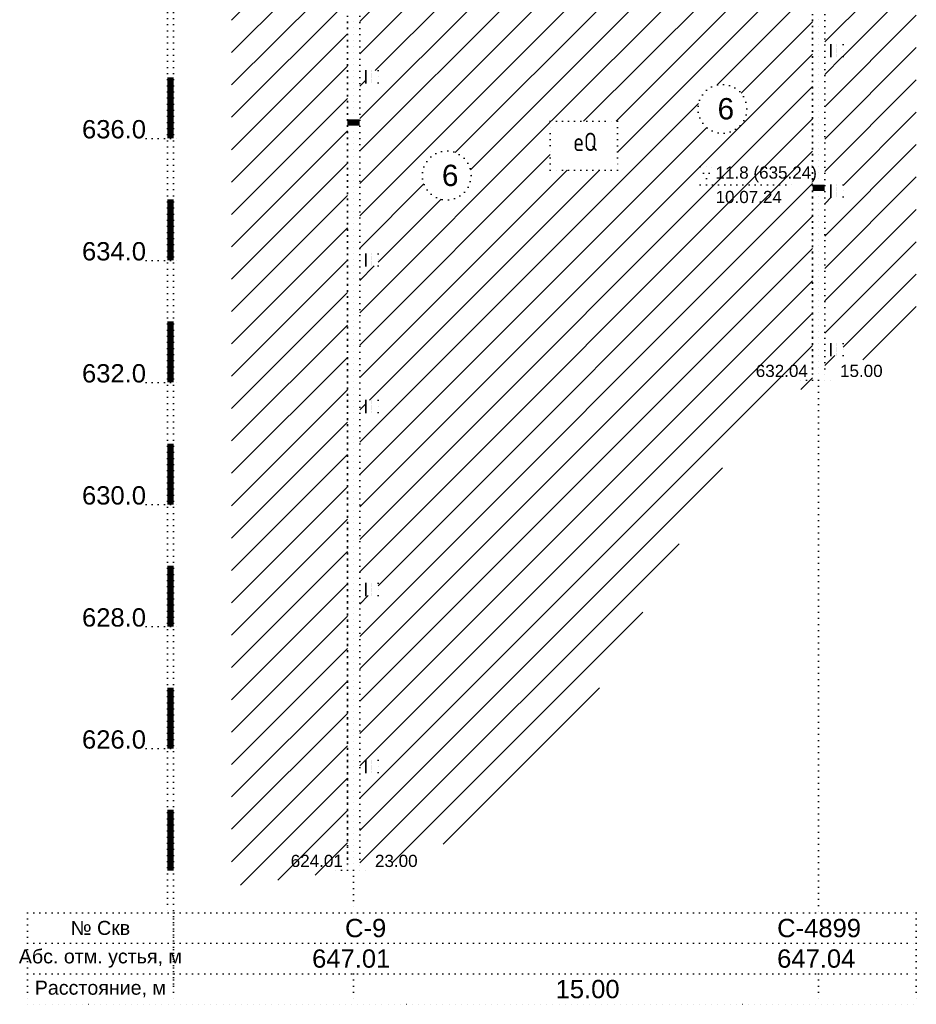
# Model space of a CAD drawing. Header units: millimetres. Extents: x -56135 to 1694203, y -446411 to -23139.
# Tile 45 of 256: x 282669 to 297361, y -131964 to -115829. Entities that reach past the tile are written whole.
import ezdxf

# ---------------------------------------------------------------- set-up
doc = ezdxf.new("R2010")
doc.units = ezdxf.units.MM
doc.linetypes.add('CONTI', pattern=[1, 0, 1])
doc.linetypes.add('L2', pattern=[1, 0, 1])
doc.layers.add('CUT_LRS', color=7, linetype='CONTI')
doc.layers.add('CUT_TST', color=7, linetype='CONTI')
doc.styles.get("Standard").update_dxf_attribs({"font": 'arial.ttf'})
pattern_1 = [(45, (706.4804, 733.115), (-2.65165, 2.65165), [])]

# ---------------------------------------------------------------- blocks, each defined once
blk = doc.blocks.new('UZ_970')
at = {"layer": 'CUT_TST', "color": 0}
for p, q in [((0, 0), (0, 2)), ((0, 2), (2, 2)), ((0, 1.8), (2, 1.8)), ((2, 2), (2, 0)), ((0, 1.6), (2, 1.6)), ((0, 1.4), (2, 1.4)), ((0, 1.2), (2, 1.2)), ((0, 1), (2, 1)), ((0, 0.8), (2, 0.8)), ((0, 0.6), (2, 0.6)), ((0, 0.4), (2, 0.4)), ((0, 0.2), (2, 0.2)), ((2, 0), (0, 0))]:
    blk.add_line(p, q, dxfattribs=at)
blk = doc.blocks.new('разрезы геология 1-1')
at = {"layer": 'CUT_LRS', "linetype": 'Continuous'}
h = blk.add_hatch(dxfattribs=at)
h.set_pattern_fill('SUGL_D', color=256, scale=30, style=0)
h.set_pattern_definition(pattern_1)
h.paths.add_polyline_path([(506.45, 260.26), (491.45, 258.8), (491.45, 258.7), (492.45, 258.7), (494.45, 258.7), (494.45, 256.7), (492.45, 256.7), (492.45, 258.7), (491.45, 258.7), (491.45, 156.16), (506.45, 163.02)])
h.paths.add_polyline_path([(494.45, 210.7), (494.45, 208.7), (492.45, 208.7), (492.45, 210.7)], flags=16)
h.paths.add_polyline_path([(494.45, 187.7), (494.45, 185.7), (492.45, 185.7), (492.45, 187.7)], flags=16)
h.paths.add_polyline_path([(494.45, 161.7), (494.45, 159.7), (492.45, 159.7), (492.45, 161.7)], flags=16)
h.paths.add_polyline_path([(493.45, 155.7), (499.46, 155.7), (499.46, 158.7), (493.45, 158.7)], flags=9)
h.paths.add_polyline_path([(493.45, 258.7), (498.74, 258.7), (498.74, 261.7), (493.45, 261.7)], flags=9)
h = blk.add_hatch(dxfattribs=at)
h.set_pattern_fill('SUGL_D', color=256, scale=30, style=0)
h.set_pattern_definition(pattern_1)
h.paths.add_polyline_path([(489.45, 258.61), (480.45, 257.78), (470.78, 257.05), (461.4, 256.47), (452.27, 256.04), (443.33, 255.74), (434.54, 255.54), (425.87, 255.43), (417.25, 255.4), (416.25, 255.4), (415.25, 255.4), (415.25, 75.59), (420.65, 76.61), (426.35, 78.43), (431.42, 80.78), (435.93, 83.6), (439.97, 86.83), (443.61, 90.41), (446.92, 94.27), (449.99, 98.34), (452.86, 102.57), (455.58, 106.9), (458.15, 111.3), (460.6, 115.71), (462.95, 120.09), (465.21, 124.39), (467.4, 128.56), (469.53, 132.57), (471.64, 136.37), (473.78, 139.93), (476, 143.25), (478.37, 146.32), (480.93, 149.11), (483.77, 151.61), (486.92, 153.81), (490.45, 155.7), (489.45, 155.7)])
h.paths.add_polyline_path([(457.47, 198.11), (457.47, 190.11), (446.47, 190.11), (446.47, 194.11), (446.47, 198.11)], flags=16)
h.paths.add_polyline_path([(478.68, 200.16, -1), (470.68, 200.16, -1)], flags=16)
h.paths.add_polyline_path([(433.5, 189.24, -1), (425.5, 189.24, -1)], flags=16)
h.paths.add_polyline_path([(418.25, 206.4), (418.25, 204.4), (416.25, 204.4), (416.25, 206.4)], flags=16)
h.paths.add_polyline_path([(418.25, 232.4), (416.25, 232.4), (416.25, 234.4), (418.25, 234.4)], flags=16)
h.paths.add_polyline_path([(471.05, 190.7), (473.05, 190.7), (472.05, 188.7)], flags=16)
h.paths.add_polyline_path([(418.25, 252.4), (416.25, 252.4), (416.25, 254.4), (418.25, 254.4)], flags=16)
h.paths.add_polyline_path([(418.25, 176.4), (418.25, 174.4), (416.25, 174.4), (416.25, 176.4)], flags=16)
h.paths.add_polyline_path([(418.25, 152.4), (418.25, 150.4), (416.25, 150.4), (416.25, 152.4)], flags=16)
h.paths.add_polyline_path([(418.25, 122.4), (418.25, 120.4), (416.25, 120.4), (416.25, 122.4)], flags=16)
h.paths.add_polyline_path([(418.25, 93.4), (418.25, 91.4), (416.25, 91.4), (416.25, 93.4)], flags=16)
h.paths.add_polyline_path([(449.5, 196.98), (454.43, 196.98), (454.43, 192.47), (449.5, 192.47)], flags=8)
h.paths.add_polyline_path([(473.02, 202.78), (476.52, 202.78), (476.52, 197.53), (473.02, 197.53)], flags=8)
h.paths.add_polyline_path([(427.84, 191.86), (431.35, 191.86), (431.35, 186.61), (427.84, 186.61)], flags=8)
h.paths.add_polyline_path([(473.06, 184.2), (482.2, 184.2), (482.2, 187.2), (473.06, 187.2)], flags=24)
h.paths.add_polyline_path([(472.98, 187.98), (486.13, 187.98), (486.13, 191.42), (472.98, 191.42)], flags=24)
h.paths.add_polyline_path([(479.65, 155.7), (487.37, 155.7), (487.37, 158.7), (479.65, 158.7)], flags=24)
h.paths.add_polyline_path([(417.25, 75.4), (423.68, 75.4), (423.68, 78.4), (417.25, 78.4)], flags=9)
h = blk.add_hatch(dxfattribs=at)
h.set_pattern_fill('SUGL_D', color=256, scale=30, style=0)
h.set_pattern_definition(pattern_1)
h.paths.add_polyline_path([(413.25, 255.4), (412.25, 255.4), (411.25, 255.4), (394.25, 255.4), (394.25, 72.73), (413.25, 75.27)])
h.paths.add_polyline_path([(395.85, 228.4), (394.85, 230.4), (396.85, 230.4)], flags=16)
h.paths.add_polyline_path([(396.85, 223.9), (405.99, 223.9), (405.99, 226.9), (396.85, 226.9)], flags=24)
h.paths.add_polyline_path([(396.78, 227.68), (409.21, 227.68), (409.21, 231.12), (396.78, 231.12)], flags=24)
h.paths.add_polyline_path([(403.45, 75.4), (410.88, 75.4), (410.88, 78.4), (403.45, 78.4)], flags=24)
for p, q in [((383.75, 308.03), (383.75, 68.4)), ((384.75, 308.03), (384.75, 55.4)), ((413.25, 305.4), (413.25, 75.4)), ((415.25, 305.4), (415.25, 75.4)), ((489.45, 305.7), (489.45, 155.7)), ((491.45, 305.7), (491.45, 155.7)), ((489.45, 214.7), (491.45, 214.7)), ((413.25, 214.4), (415.25, 214.4)), ((413.25, 213.4), (415.25, 213.4)), ((489.45, 213.7), (491.45, 213.7)), ((413.25, 212.4), (415.25, 212.4)), ((413.25, 211.4), (415.25, 211.4)), ((489.45, 212.7), (491.45, 212.7)), ((489.45, 211.7), (491.45, 211.7)), ((413.25, 210.4), (415.25, 210.4)), ((489.45, 210.7), (491.45, 210.7)), ((413.25, 209.4), (415.25, 209.4)), ((413.25, 208.4), (415.25, 208.4)), ((489.45, 209.7), (491.45, 209.7)), ((489.45, 208.7), (491.45, 208.7)), ((413.25, 207.4), (415.25, 207.4)), ((489.45, 207.7), (491.45, 207.7)), ((489.45, 206.7), (491.45, 206.7)), ((413.25, 206.4), (415.25, 206.4)), ((413.25, 205.4), (415.25, 205.4)), ((489.45, 205.7), (491.45, 205.7)), ((413.25, 204.4), (415.25, 204.4)), ((413.25, 203.4), (415.25, 203.4)), ((489.45, 204.7), (491.45, 204.7)), ((489.45, 203.7), (491.45, 203.7)), ((413.25, 202.4), (415.25, 202.4)), ((489.45, 202.7), (491.45, 202.7)), ((489.45, 201.7), (491.45, 201.7)), ((413.25, 201.4), (415.25, 201.4)), ((413.25, 200.4), (415.25, 200.4)), ((489.45, 200.7), (491.45, 200.7)), ((413.25, 199.4), (415.25, 199.4)), ((489.45, 199.7), (491.45, 199.7)), ((489.45, 198.7), (491.45, 198.7)), ((413.25, 198.4), (415.25, 198.4)), ((413.25, 198.4), (415.25, 198.4)), ((413.25, 198.4), (415.25, 198.4)), ((413.25, 197.4), (415.25, 197.4)), ((413.25, 197.4), (415.25, 197.4)), ((413.25, 197.4), (415.25, 197.4)), ((489.45, 197.7), (491.45, 197.7)), ((380.25, 195.3), (386.25, 195.3)), ((413.25, 196.4), (415.25, 196.4)), ((413.25, 195.4), (415.25, 195.4)), ((489.45, 196.7), (491.45, 196.7)), ((489.45, 195.7), (491.45, 195.7)), ((413.25, 194.4), (415.25, 194.4)), ((489.45, 194.7), (491.45, 194.7)), ((489.45, 193.7), (491.45, 193.7)), ((413.25, 193.4), (415.25, 193.4)), ((413.25, 192.4), (415.25, 192.4)), ((489.45, 192.7), (491.45, 192.7)), ((413.25, 191.4), (415.25, 191.4)), ((413.25, 190.4), (415.25, 190.4)), ((489.45, 191.7), (491.45, 191.7)), ((489.45, 190.7), (491.45, 190.7)), ((413.25, 189.4), (415.25, 189.4)), ((489.45, 189.7), (491.45, 189.7)), ((413.25, 188.4), (415.25, 188.4)), ((413.25, 187.4), (415.25, 187.4)), ((489.45, 188.7), (491.45, 188.7)), ((489.45, 187.7), (491.45, 187.7)), ((489.45, 187.7), (491.45, 187.7)), ((489.45, 187.7), (491.45, 187.7)), ((413.25, 186.4), (415.25, 186.4)), ((489.45, 186.7), (491.45, 186.7)), ((489.45, 186.7), (491.45, 186.7)), ((489.45, 186.7), (491.45, 186.7)), ((489.45, 185.7), (491.45, 185.7)), ((413.25, 185.4), (415.25, 185.4)), ((413.25, 184.4), (415.25, 184.4)), ((489.45, 184.7), (491.45, 184.7)), ((413.25, 183.4), (415.25, 183.4)), ((413.25, 182.4), (415.25, 182.4)), ((489.45, 183.7), (491.45, 183.7)), ((489.45, 182.7), (491.45, 182.7)), ((413.25, 181.4), (415.25, 181.4)), ((489.45, 181.7), (491.45, 181.7)), ((413.25, 180.4), (415.25, 180.4)), ((413.25, 179.4), (415.25, 179.4)), ((489.45, 180.7), (491.45, 180.7)), ((489.45, 179.7), (491.45, 179.7)), ((413.25, 178.4), (415.25, 178.4)), ((489.45, 178.7), (491.45, 178.7)), ((489.45, 177.7), (491.45, 177.7)), ((413.25, 177.4), (415.25, 177.4)), ((413.25, 176.4), (415.25, 176.4)), ((489.45, 176.7), (491.45, 176.7)), ((380.25, 175.3), (386.25, 175.3)), ((413.25, 175.4), (415.25, 175.4)), ((413.25, 174.4), (415.25, 174.4)), ((489.45, 175.7), (491.45, 175.7)), ((489.45, 174.7), (491.45, 174.7)), ((413.25, 173.4), (415.25, 173.4)), ((489.45, 173.7), (491.45, 173.7)), ((489.45, 172.7), (491.45, 172.7)), ((413.25, 172.4), (415.25, 172.4)), ((413.25, 171.4), (415.25, 171.4)), ((489.45, 171.7), (491.45, 171.7)), ((413.25, 170.4), (415.25, 170.4)), ((489.45, 170.7), (491.45, 170.7)), ((489.45, 169.7), (491.45, 169.7)), ((413.25, 169.4), (415.25, 169.4)), ((413.25, 168.4), (415.25, 168.4)), ((489.45, 168.7), (491.45, 168.7)), ((413.25, 167.4), (415.25, 167.4)), ((413.25, 166.4), (415.25, 166.4)), ((489.45, 167.7), (491.45, 167.7)), ((489.45, 166.7), (491.45, 166.7)), ((413.25, 165.4), (415.25, 165.4)), ((489.45, 165.7), (491.45, 165.7)), ((489.45, 164.7), (491.45, 164.7)), ((413.25, 164.4), (415.25, 164.4)), ((413.25, 163.4), (415.25, 163.4)), ((489.45, 163.7), (491.45, 163.7)), ((413.25, 162.4), (415.25, 162.4)), ((413.25, 161.4), (415.25, 161.4)), ((489.45, 162.7), (491.45, 162.7)), ((489.45, 161.7), (491.45, 161.7)), ((413.25, 160.4), (415.25, 160.4)), ((489.45, 160.7), (491.45, 160.7)), ((413.25, 159.4), (415.25, 159.4)), ((413.25, 158.4), (415.25, 158.4)), ((489.45, 159.7), (491.45, 159.7)), ((489.45, 158.7), (491.45, 158.7)), ((413.25, 157.4), (415.25, 157.4)), ((489.45, 157.7), (491.45, 157.7)), ((489.45, 156.7), (491.45, 156.7)), ((380.25, 155.3), (386.25, 155.3)), ((413.25, 156.4), (415.25, 156.4)), ((413.25, 155.4), (415.25, 155.4)), ((487.45, 155.7), (488.45, 155.7)), ((488.45, 155.7), (490.45, 155.7)), ((489.45, 155.7), (491.45, 155.7)), ((489.45, 155.7), (491.45, 155.7)), ((489.45, 155.7), (491.45, 155.7)), ((490.45, 155.7), (492.45, 155.7)), ((490.45, 155.7), (490.45, 68.4)), ((492.45, 155.7), (493.45, 155.7)), ((413.25, 154.4), (415.25, 154.4)), ((413.25, 153.4), (415.25, 153.4)), ((413.25, 152.4), (415.25, 152.4)), ((413.25, 151.4), (415.25, 151.4)), ((413.25, 150.4), (415.25, 150.4)), ((413.25, 149.4), (415.25, 149.4)), ((413.25, 148.4), (415.25, 148.4)), ((413.25, 147.4), (415.25, 147.4)), ((413.25, 146.4), (415.25, 146.4)), ((413.25, 145.4), (415.25, 145.4)), ((413.25, 144.4), (415.25, 144.4)), ((413.25, 143.4), (415.25, 143.4)), ((413.25, 142.4), (415.25, 142.4)), ((413.25, 141.4), (415.25, 141.4)), ((413.25, 140.4), (415.25, 140.4)), ((413.25, 139.4), (415.25, 139.4)), ((413.25, 138.4), (415.25, 138.4)), ((413.25, 137.4), (415.25, 137.4)), ((413.25, 136.4), (415.25, 136.4)), ((380.25, 135.3), (386.25, 135.3)), ((413.25, 135.4), (415.25, 135.4)), ((413.25, 134.4), (415.25, 134.4)), ((413.25, 133.4), (415.25, 133.4)), ((413.25, 132.4), (415.25, 132.4)), ((413.25, 131.4), (415.25, 131.4)), ((413.25, 130.4), (415.25, 130.4)), ((413.25, 129.4), (415.25, 129.4)), ((413.25, 128.4), (415.25, 128.4)), ((413.25, 127.4), (415.25, 127.4)), ((413.25, 126.4), (415.25, 126.4)), ((413.25, 125.4), (415.25, 125.4)), ((413.25, 124.4), (415.25, 124.4)), ((413.25, 123.4), (415.25, 123.4)), ((413.25, 122.4), (415.25, 122.4)), ((413.25, 121.4), (415.25, 121.4)), ((413.25, 120.4), (415.25, 120.4)), ((413.25, 119.4), (415.25, 119.4)), ((413.25, 118.4), (415.25, 118.4)), ((413.25, 117.4), (415.25, 117.4)), ((413.25, 116.4), (415.25, 116.4)), ((380.25, 115.3), (386.25, 115.3)), ((413.25, 115.4), (415.25, 115.4)), ((413.25, 114.4), (415.25, 114.4)), ((413.25, 113.4), (415.25, 113.4)), ((413.25, 112.4), (415.25, 112.4)), ((413.25, 111.4), (415.25, 111.4)), ((413.25, 110.4), (415.25, 110.4)), ((413.25, 109.4), (415.25, 109.4)), ((413.25, 108.4), (415.25, 108.4)), ((413.25, 107.4), (415.25, 107.4)), ((413.25, 106.4), (415.25, 106.4)), ((413.25, 105.4), (415.25, 105.4)), ((413.25, 104.4), (415.25, 104.4)), ((413.25, 103.4), (415.25, 103.4)), ((413.25, 102.4), (415.25, 102.4)), ((413.25, 101.4), (415.25, 101.4)), ((413.25, 100.4), (415.25, 100.4)), ((413.25, 99.4), (415.25, 99.4)), ((413.25, 98.4), (415.25, 98.4)), ((413.25, 97.4), (415.25, 97.4)), ((380.25, 95.3), (386.25, 95.3)), ((413.25, 96.4), (415.25, 96.4)), ((413.25, 95.4), (415.25, 95.4)), ((413.25, 94.4), (415.25, 94.4)), ((413.25, 93.4), (415.25, 93.4)), ((413.25, 92.4), (415.25, 92.4)), ((413.25, 91.4), (415.25, 91.4)), ((413.25, 90.4), (415.25, 90.4)), ((413.25, 89.4), (415.25, 89.4)), ((413.25, 88.4), (415.25, 88.4)), ((413.25, 87.4), (415.25, 87.4)), ((413.25, 86.4), (415.25, 86.4)), ((413.25, 85.4), (415.25, 85.4)), ((413.25, 84.4), (415.25, 84.4)), ((413.25, 83.4), (415.25, 83.4)), ((413.25, 82.4), (415.25, 82.4)), ((413.25, 81.4), (415.25, 81.4)), ((413.25, 80.4), (415.25, 80.4)), ((413.25, 79.4), (415.25, 79.4)), ((413.25, 78.4), (415.25, 78.4)), ((413.25, 77.4), (415.25, 77.4)), ((413.25, 76.4), (415.25, 76.4)), ((411.25, 75.4), (412.25, 75.4)), ((412.25, 75.4), (414.25, 75.4)), ((413.25, 75.4), (415.25, 75.4)), ((413.25, 75.4), (415.25, 75.4)), ((414.25, 75.4), (416.25, 75.4)), ((414.25, 75.4), (414.25, 68.4)), ((416.25, 75.4), (417.25, 75.4)), ((360.83, 68.4), (360.83, 53.4)), ((360.83, 68.4), (506.45, 68.4)), ((384.75, 68.4), (384.75, 53.4)), ((506.45, 68.4), (506.45, 53.4)), ((360.83, 63.4), (506.45, 63.4)), ((360.83, 58.4), (506.45, 58.4)), ((414.25, 58.4), (414.25, 53.4)), ((490.45, 58.4), (490.45, 53.4)), ((360.83, 53.4), (506.45, 53.4))]:
    blk.add_line(p, q)
at = {"color": 5}
for p, q in [((471.05, 190.7), (473.05, 190.7)), ((472.05, 188.7), (471.05, 190.7)), ((472.05, 188.7), (473.05, 190.7)), ((471.05, 187.7), (486.45, 187.7))]:
    blk.add_line(p, q, dxfattribs=at)
for points, const_width in [([(384.25, 195.3), (384.25, 205.3)], 1), ([(414.25, 198.4), (414.25, 197.4)], 2), ([(490.45, 187.7), (490.45, 186.7)], 2), ([(384.25, 175.3), (384.25, 185.3)], 1), ([(384.25, 155.3), (384.25, 165.3)], 1), ([(384.25, 135.3), (384.25, 145.3)], 1), ([(384.25, 115.3), (384.25, 125.3)], 1), ([(384.25, 95.3), (384.25, 105.3)], 1), ([(384.25, 75.3), (384.25, 85.3)], 1)]:
    blk.add_lwpolyline(points, dxfattribs=dict(const_width=const_width))
blk.add_lwpolyline([(446.47, 194.11), (446.47, 198.11), (457.47, 198.11), (457.47, 190.11), (446.47, 190.11)], close=True)
at = {"layer": 'CUT_LRS', "linetype": 'L2'}
for centre in [(474.68, 200.16), (429.5, 189.24)]:
    blk.add_circle(centre, 4, dxfattribs=at)
for p in [(492.45, 208.7), (416.25, 204.4), (492.45, 185.7), (416.25, 174.4), (492.45, 159.7), (416.25, 150.4), (416.25, 120.4), (416.25, 91.4)]:
    blk.add_blockref('UZ_970', p)
for s, height, p in [('636.0', 3, (369.75, 195.3)), ('634.0', 3, (369.75, 175.3)), ('632.0', 3, (369.75, 155.3)), ('632.04', 2, (480.15, 156.2)), ('15.00', 2, (493.95, 156.2)), ('630.0', 3, (369.75, 135.3)), ('628.0', 3, (369.75, 115.3)), ('626.0', 3, (369.75, 95.3)), ('624.01', 2, (403.95, 75.9)), ('23.00', 2, (417.75, 75.9)), ('C-9', 3, (412.85, 64.4)), ('C-4899', 3, (483.65, 64.4)), ('647.01', 3, (407.45, 59.4)), ('647.04', 3, (483.65, 59.4)), ('15.00', 3, (447.35, 54.4))]:
    blk.add_text(s, height=height).set_placement(p)
at = {"color": 5}
for s, p in [('11.8 (635.24)', (473.55, 188.7)), ('10.07.24', (473.56, 184.7))]:
    blk.add_text(s, height=2, dxfattribs=at).set_placement(p)
at = {"width": 10.9905, "attachment_point": 1}
for s, insert, char_height in [('6', (473.89, 201.91), 3.5), ('{\\fGOST type A|b0|i0|c0|p2;eQ}', (450.25, 196.23), 3), ('6', (428.72, 190.99), 3.5)]:
    blk.add_mtext(s, dxfattribs=dict(at, insert=insert, char_height=char_height))
at = {"layer": 'CUT_LRS', "char_height": 2.3, "width": 50.4558, "attachment_point": 5}
for s, insert in [('№ Скв', (372.76, 65.91)), ('Абс. отм. устья, м', (372.76, 60.91)), ('Расстояние, м', (372.76, 55.91))]:
    blk.add_mtext(s, dxfattribs=dict(at, insert=insert))

msp = doc.modelspace()

# ---------------------------------------------------------------- block references
at = {"layer": 'CUT_LRS', "linetype": 'Continuous', "xscale": 100, "yscale": 100, "zscale": 100}
msp.add_blockref('разрезы геология 1-1', (246715.4, -137303.9), dxfattribs=at)

doc.saveas('drawing.dxf')
